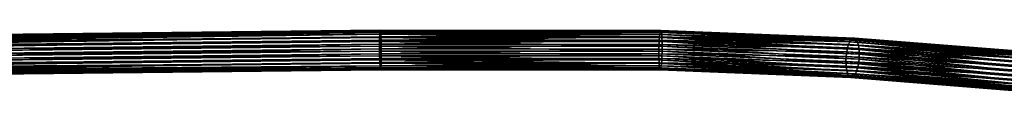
# Model space of a CAD drawing. Header units: centimetres. Extents: x 16 to 203, y -54 to -42.
# Tile 238 of 256: x 183.081 to 193.006, y -48.733 to -48.052. Entities that reach past the tile are written whole.
import ezdxf

# ---------------------------------------------------------------- set-up
doc = ezdxf.new("R2010")
doc.units = ezdxf.units.CM
doc.layers.add('679', color=7, linetype='Continuous', true_color=0x068706)

msp = doc.modelspace()

# ---------------------------------------------------------------- meshes
at = {"layer": '679', "color": 254, "true_color": 0xcad1ee}
mesh = msp.add_polyface(dxfattribs=at)
corners = [(177.1211, -48.1627, 2.4764), (177.1184, -48.1596, 2.5328), (186.7147, -48.0524, 3.0725), (182.6069, -48.4947, 2.8582), (186.7147, -48.4291, 3.1473), (177.1184, -48.5363, 2.6077), (177.1169, -48.5181, 2.6363), (186.7134, -48.4109, 3.1759), (177.1153, -48.4924, 2.6641), (186.712, -48.3852, 3.2038), (177.1138, -48.4585, 2.6886), (186.7106, -48.3513, 3.2283), (177.1126, -48.4168, 2.7066), (186.7095, -48.3096, 3.2463), (177.1118, -48.3694, 2.7149), (186.7088, -48.2622, 3.2545), (177.1115, -48.3199, 2.7113), (186.7085, -48.2127, 3.251), (177.1118, -48.2728, 2.6957), (186.7088, -48.1656, 3.2353), (177.1126, -48.2322, 2.6699), (186.7095, -48.125, 3.2096), (177.1138, -48.2005, 2.6374), (186.7106, -48.0933, 3.177), (177.1153, -48.1786, 2.6018), (186.712, -48.0714, 3.1414), (177.1169, -48.1655, 2.5662), (186.7134, -48.0583, 3.1058), (182.6069, -48.4947, 2.8582), (177.1238, -48.5581, 2.4979), (186.7196, -48.4509, 3.0375), (170.435, -48.6044, 2.3057), (186.7172, -48.0555, 3.016), (177.1238, -48.1814, 2.4231), (177.1211, -48.1627, 2.4764), (186.7196, -48.0742, 2.9627), (177.1254, -48.1996, 2.3945), (186.7209, -48.0924, 2.9341), (177.1269, -48.2253, 2.3667), (186.7223, -48.1181, 2.9062), (177.1284, -48.2592, 2.3421), (186.7237, -48.152, 2.8817), (177.1297, -48.3009, 2.3242), (186.7248, -48.1937, 2.8637), (177.1305, -48.3483, 2.3159), (186.7255, -48.2411, 2.8554), (177.1308, -48.3978, 2.3195), (186.7258, -48.2906, 2.859), (177.1305, -48.4449, 2.3351), (186.7255, -48.3377, 2.8746), (177.1297, -48.4855, 2.3608), (186.7248, -48.3783, 2.9004), (177.1284, -48.5172, 2.3934), (186.7237, -48.41, 2.933), (177.1269, -48.5391, 2.429), (186.7223, -48.432, 2.9686), (177.1254, -48.5522, 2.4646), (186.7209, -48.4451, 3.0041)]
mesh.append_faces([[corners[k] for k in face] for face in [(0, 1, 2), (3, 4, 5), (4, 6, 5), (6, 4, 7), (7, 8, 6), (8, 7, 9), (9, 10, 8), (10, 9, 11), (11, 12, 10), (12, 11, 13), (13, 14, 12), (14, 13, 15), (15, 16, 14), (16, 15, 17), (17, 18, 16), (18, 17, 19), (19, 20, 18), (20, 19, 21), (21, 22, 20), (22, 21, 23), (23, 24, 22), (24, 23, 25), (25, 26, 24), (26, 25, 27), (27, 1, 26), (1, 27, 2), (28, 29, 30), (31, 29, 28), (32, 33, 34), (35, 36, 33), (37, 38, 36), (39, 40, 38), (41, 42, 40), (43, 44, 42), (45, 46, 44), (47, 48, 46), (49, 50, 48), (51, 52, 50), (53, 54, 52), (55, 56, 54), (57, 29, 56)]], dxfattribs={"color": 254})
mesh = msp.add_polyface(dxfattribs=at)
corners = [(177.1211, -48.1627, 2.4764), (186.7147, -48.0524, 3.0725), (186.7172, -48.0555, 3.016), (186.7172, -48.4478, 3.094), (186.7147, -48.4291, 3.1473), (182.6069, -48.4947, 2.8582), (189.5403, -48.4492, 3.0873), (189.5449, -48.4304, 3.1404), (186.7134, -48.4109, 3.1759), (189.5475, -48.4123, 3.169), (186.712, -48.3852, 3.2038), (189.5502, -48.3866, 3.1968), (186.7106, -48.3513, 3.2283), (189.5527, -48.3527, 3.2212), (186.7095, -48.3096, 3.2463), (189.5548, -48.311, 3.2391), (186.7088, -48.2622, 3.2545), (189.5562, -48.2636, 3.2474), (186.7085, -48.2127, 3.251), (189.5567, -48.2142, 3.2438), (186.7088, -48.1656, 3.2353), (189.5562, -48.1671, 3.2282), (186.7095, -48.125, 3.2096), (189.5548, -48.1264, 3.2024), (186.7106, -48.0933, 3.177), (189.5527, -48.0947, 3.17), (186.712, -48.0714, 3.1414), (189.5502, -48.0728, 3.1344), (186.7134, -48.0583, 3.1058), (189.5475, -48.0596, 3.0989), (186.7172, -48.4478, 3.094), (186.7196, -48.4509, 3.0375), (189.5357, -48.4522, 3.031), (182.6069, -48.4947, 2.8582), (186.7172, -48.0555, 3.016), (186.7196, -48.0742, 2.9627), (177.1238, -48.1814, 2.4231), (189.5357, -48.0756, 2.9561), (186.7209, -48.0924, 2.9341), (189.5279, -48.1533, 2.8754), (186.7248, -48.1937, 2.8637), (186.7237, -48.152, 2.8817), (189.5258, -48.1949, 2.8575), (186.7255, -48.2411, 2.8554), (189.5243, -48.2423, 2.8492), (186.7258, -48.2906, 2.859), (189.5238, -48.2918, 2.8528), (186.7255, -48.3377, 2.8746), (189.5243, -48.3389, 2.8684), (186.7248, -48.3783, 2.9004), (189.5258, -48.3796, 2.8941), (186.7237, -48.41, 2.933), (189.5279, -48.4112, 2.9266), (186.7223, -48.432, 2.9686), (189.5304, -48.4332, 2.9622), (186.7209, -48.4451, 3.0041), (189.5331, -48.4463, 2.9977), (177.1254, -48.1996, 2.3945), (177.1269, -48.2253, 2.3667), (186.7223, -48.1181, 2.9062), (177.1284, -48.2592, 2.3421), (177.1297, -48.3009, 2.3242), (177.1305, -48.3483, 2.3159), (177.1308, -48.3978, 2.3195), (177.1305, -48.4449, 2.3351), (177.1297, -48.4855, 2.3608), (177.1284, -48.5172, 2.3934), (177.1269, -48.5391, 2.429), (177.1254, -48.5522, 2.4646), (177.1238, -48.5581, 2.4979)]
mesh.append_faces([[corners[k] for k in face] for face in [(0, 1, 2), (3, 4, 5), (6, 4, 3), (7, 8, 4), (9, 10, 8), (11, 12, 10), (13, 14, 12), (15, 16, 14), (17, 18, 16), (19, 20, 18), (21, 22, 20), (23, 24, 22), (25, 26, 24), (27, 28, 26), (29, 1, 28), (30, 31, 32), (33, 31, 30), (34, 35, 36), (37, 38, 35), (39, 40, 41), (42, 43, 40), (44, 45, 43), (46, 47, 45), (48, 49, 47), (50, 51, 49), (52, 53, 51), (54, 55, 53), (56, 31, 55), (57, 35, 38), (58, 38, 59), (60, 59, 41), (61, 41, 40), (62, 40, 43), (63, 43, 45), (64, 45, 47), (65, 47, 49), (66, 49, 51), (67, 51, 53), (68, 53, 55), (69, 55, 31)]], dxfattribs={"color": 254})
mesh = msp.add_polyface(dxfattribs=at)
corners = [(186.7172, -48.0555, 3.016), (189.5449, -48.0538, 3.0656), (189.5403, -48.0568, 3.0093), (186.7147, -48.0524, 3.0725), (189.5403, -48.4492, 3.0873), (189.5449, -48.4304, 3.1404), (186.7147, -48.4291, 3.1473), (191.0417, -48.5, 2.8314), (186.7134, -48.4109, 3.1759), (189.5475, -48.4123, 3.169), (186.712, -48.3852, 3.2038), (189.5502, -48.3866, 3.1968), (186.7106, -48.3513, 3.2283), (189.5527, -48.3527, 3.2212), (186.7095, -48.3096, 3.2463), (189.5548, -48.311, 3.2391), (186.7088, -48.2622, 3.2545), (189.5562, -48.2636, 3.2474), (186.7085, -48.2127, 3.251), (189.5567, -48.2142, 3.2438), (186.7088, -48.1656, 3.2353), (189.5562, -48.1671, 3.2282), (186.7095, -48.125, 3.2096), (189.5548, -48.1264, 3.2024), (186.7106, -48.0933, 3.177), (189.5527, -48.0947, 3.17), (186.712, -48.0714, 3.1414), (189.5502, -48.0728, 3.1344), (186.7134, -48.0583, 3.1058), (189.5475, -48.0596, 3.0989), (189.5403, -48.4492, 3.0873), (189.5357, -48.4522, 3.031), (191.0417, -48.5, 2.8314), (186.7172, -48.4478, 3.094), (189.5403, -48.0568, 3.0093), (186.7196, -48.0742, 2.9627), (186.7172, -48.0555, 3.016), (189.5357, -48.0756, 2.9561), (186.7209, -48.0924, 2.9341), (189.5331, -48.0937, 2.9276), (186.7223, -48.1181, 2.9062), (189.5304, -48.1194, 2.8998), (191.4265, -48.2297, 2.4908), (189.5258, -48.1949, 2.8575), (189.5279, -48.1533, 2.8754), (186.7237, -48.152, 2.8817), (186.7248, -48.1937, 2.8637), (191.4179, -48.2711, 2.4742), (189.5243, -48.2423, 2.8492), (191.4121, -48.3183, 2.4669), (189.5238, -48.2918, 2.8528), (186.7255, -48.2411, 2.8554), (186.7258, -48.2906, 2.859), (191.4101, -48.3677, 2.4708), (189.5243, -48.3389, 2.8684), (191.4121, -48.4149, 2.4861), (189.5258, -48.3796, 2.8941), (186.7255, -48.3377, 2.8746), (186.7248, -48.3783, 2.9004), (191.4179, -48.4557, 2.5109), (189.5279, -48.4112, 2.9266), (191.4265, -48.4876, 2.542), (189.5304, -48.4332, 2.9622), (186.7237, -48.41, 2.933), (186.7223, -48.432, 2.9686), (186.7209, -48.4451, 3.0041), (189.5331, -48.4463, 2.9977), (186.7196, -48.4509, 3.0375)]
mesh.append_faces([[corners[k] for k in face] for face in [(0, 1, 2), (0, 3, 1), (4, 5, 6), (7, 5, 4), (8, 5, 9), (10, 9, 11), (12, 11, 13), (14, 13, 15), (16, 15, 17), (18, 17, 19), (20, 19, 21), (22, 21, 23), (24, 23, 25), (26, 25, 27), (28, 27, 29), (3, 29, 1), (30, 31, 32), (33, 31, 30), (34, 35, 36), (34, 37, 35), (38, 37, 39), (39, 40, 38), (40, 39, 41), (42, 43, 44), (41, 45, 40), (45, 41, 44), (46, 44, 43), (47, 48, 43), (49, 50, 48), (51, 43, 48), (52, 48, 50), (53, 54, 50), (55, 56, 54), (57, 50, 54), (58, 54, 56), (59, 60, 56), (61, 62, 60), (63, 56, 60), (64, 60, 62), (65, 62, 66), (67, 66, 31)]], dxfattribs={"color": 254})
mesh = msp.add_polyface(dxfattribs=at)
corners = [(189.5403, -48.0568, 3.0093), (191.4956, -48.1324, 2.67), (191.4769, -48.1348, 2.6167), (189.5449, -48.0538, 3.0656), (191.0417, -48.5, 2.8314), (191.4956, -48.509, 2.7449), (189.5449, -48.4304, 3.1404), (189.5475, -48.4123, 3.169), (191.5062, -48.4912, 2.7717), (189.5502, -48.3866, 3.1968), (191.517, -48.4659, 2.7978), (189.5527, -48.3527, 3.2212), (191.5273, -48.4323, 2.8206), (189.5548, -48.311, 3.2391), (191.5359, -48.3909, 2.8372), (189.5562, -48.2636, 3.2474), (191.5417, -48.3437, 2.8445), (189.5567, -48.2142, 3.2438), (191.5438, -48.2943, 2.8406), (189.5562, -48.1671, 3.2282), (191.5417, -48.2471, 2.8253), (189.5548, -48.1264, 3.2024), (191.5359, -48.2063, 2.8005), (189.5527, -48.0947, 3.17), (191.5273, -48.1743, 2.7694), (189.5502, -48.0728, 3.1344), (191.517, -48.152, 2.7354), (189.5475, -48.0596, 3.0989), (191.5062, -48.1386, 2.7017), (191.0417, -48.5, 2.8314), (189.5357, -48.4522, 3.031), (191.4582, -48.5296, 2.6413), (191.4769, -48.1348, 2.6167), (189.5357, -48.0756, 2.9561), (189.5403, -48.0568, 3.0093), (191.4582, -48.153, 2.5665), (189.5331, -48.0937, 2.9276), (191.4476, -48.1707, 2.5396), (189.5304, -48.1194, 2.8998), (191.4368, -48.1961, 2.5136), (189.5279, -48.1533, 2.8754), (191.4265, -48.2297, 2.4908), (189.5258, -48.1949, 2.8575), (191.4179, -48.2711, 2.4742), (189.5243, -48.2423, 2.8492), (191.4121, -48.3183, 2.4669), (189.5238, -48.2918, 2.8528), (191.4101, -48.3677, 2.4708), (189.5243, -48.3389, 2.8684), (191.4121, -48.4149, 2.4861), (189.5258, -48.3796, 2.8941), (191.4179, -48.4557, 2.5109), (189.5279, -48.4112, 2.9266), (191.4265, -48.4876, 2.542), (189.5304, -48.4332, 2.9622), (191.4368, -48.51, 2.5759), (189.5331, -48.4463, 2.9977), (191.4476, -48.5234, 2.6097)]
mesh.append_faces([[corners[k] for k in face] for face in [(0, 1, 2), (0, 3, 1), (4, 5, 6), (5, 7, 6), (7, 5, 8), (8, 9, 7), (9, 8, 10), (10, 11, 9), (11, 10, 12), (12, 13, 11), (14, 15, 13), (16, 17, 15), (18, 19, 17), (20, 21, 19), (22, 23, 21), (24, 25, 23), (25, 24, 26), (26, 27, 25), (27, 26, 28), (28, 3, 27), (3, 28, 1), (29, 30, 31), (32, 33, 34), (32, 35, 33), (35, 36, 33), (36, 35, 37), (37, 38, 36), (38, 37, 39), (39, 40, 38), (40, 39, 41), (42, 41, 43), (44, 43, 45), (46, 45, 47), (48, 47, 49), (50, 49, 51), (52, 51, 53), (54, 53, 55), (55, 56, 54), (56, 55, 57), (57, 30, 56), (30, 57, 31)]], dxfattribs={"color": 254})
mesh = msp.add_polyface(dxfattribs=at)
corners = [(191.4769, -48.1348, 2.6167), (191.4956, -48.1324, 2.67), (193.2938, -48.2746, 1.9539), (192.3299, -48.594, 2.3581), (191.4956, -48.509, 2.7449), (191.0417, -48.5, 2.8314), (193.2938, -48.6513, 2.0287), (191.5062, -48.4912, 2.7717), (193.3047, -48.6335, 2.0554), (191.517, -48.4659, 2.7978), (193.3158, -48.6082, 2.0814), (191.5273, -48.4323, 2.8206), (193.3264, -48.5746, 2.1041), (191.5359, -48.3909, 2.8372), (193.3353, -48.5332, 2.1205), (191.5417, -48.3437, 2.8445), (193.3413, -48.486, 2.1278), (191.5438, -48.2943, 2.8406), (193.3434, -48.4366, 2.1239), (191.5417, -48.2471, 2.8253), (193.3413, -48.3895, 2.1086), (191.5359, -48.2063, 2.8005), (193.3353, -48.3486, 2.0839), (191.5273, -48.1743, 2.7694), (193.3264, -48.3167, 2.0528), (191.517, -48.152, 2.7354), (193.3158, -48.2943, 2.019), (191.5062, -48.1386, 2.7017), (193.3047, -48.2809, 1.9854), (189.5548, -48.311, 3.2391), (189.5562, -48.2636, 3.2474), (189.5567, -48.2142, 3.2438), (189.5562, -48.1671, 3.2282), (189.5548, -48.1264, 3.2024), (189.5527, -48.0947, 3.17), (193.021, -48.6505, 2.0736), (191.4582, -48.5296, 2.6413), (193.2551, -48.6718, 1.9256), (192.3299, -48.594, 2.3581), (191.0417, -48.5, 2.8314), (193.2744, -48.277, 1.9008), (191.4582, -48.153, 2.5665), (191.4769, -48.1348, 2.6167), (193.2551, -48.2951, 1.8508), (191.4476, -48.1707, 2.5396), (193.2442, -48.3129, 1.824), (191.4368, -48.1961, 2.5136), (193.2331, -48.3382, 1.7981), (191.4265, -48.2297, 2.4908), (193.2225, -48.3718, 1.7754), (191.4179, -48.2711, 2.4742), (193.2136, -48.4132, 1.7589), (191.4121, -48.3183, 2.4669), (193.2076, -48.4604, 1.7517), (191.4101, -48.3677, 2.4708), (193.2055, -48.5098, 1.7556), (191.4121, -48.4149, 2.4861), (193.2076, -48.557, 1.7708), (191.4179, -48.4557, 2.5109), (193.2136, -48.5978, 1.7956), (191.4265, -48.4876, 2.542), (193.2225, -48.6298, 1.8266), (191.4368, -48.51, 2.5759), (193.2331, -48.6521, 1.8604), (191.4476, -48.5234, 2.6097), (193.2442, -48.6656, 1.8941)]
mesh.append_faces([[corners[k] for k in face] for face in [(0, 1, 2), (3, 4, 5), (3, 6, 4), (6, 7, 4), (8, 9, 7), (10, 11, 9), (12, 13, 11), (14, 15, 13), (16, 17, 15), (18, 19, 17), (20, 21, 19), (22, 23, 21), (24, 25, 23), (26, 27, 25), (28, 1, 27), (29, 11, 13), (30, 13, 15), (31, 15, 17), (32, 17, 19), (33, 19, 21), (34, 21, 23), (35, 36, 37), (38, 36, 35), (39, 36, 38), (40, 41, 42), (43, 44, 41), (45, 46, 44), (47, 48, 46), (49, 50, 48), (51, 52, 50), (52, 51, 53), (53, 54, 52), (54, 53, 55), (55, 56, 54), (56, 55, 57), (57, 58, 56), (58, 57, 59), (59, 60, 58), (61, 62, 60), (63, 64, 62), (65, 36, 64)]], dxfattribs={"color": 254})
mesh = msp.add_polyface(dxfattribs=at)
corners = [(193.2744, -48.277, 1.9008), (193.2938, -48.2746, 1.9539), (194.4941, -48.341, 1.6201), (191.4769, -48.1348, 2.6167), (193.021, -48.6505, 2.0736), (193.2938, -48.6513, 2.0287), (192.3299, -48.594, 2.3581), (193.833, -48.7053, 1.7978), (194.4941, -48.7176, 1.6949), (193.3047, -48.6335, 2.0554), (191.5062, -48.4912, 2.7717), (191.517, -48.4659, 2.7978), (193.3158, -48.6082, 2.0814), (191.5273, -48.4323, 2.8206), (193.3264, -48.5746, 2.1041), (191.5359, -48.3909, 2.8372), (193.3353, -48.5332, 2.1205), (191.5417, -48.3437, 2.8445), (193.3413, -48.486, 2.1278), (191.5438, -48.2943, 2.8406), (193.3434, -48.4366, 2.1239), (191.5417, -48.2471, 2.8253), (193.3413, -48.3895, 2.1086), (191.5359, -48.2063, 2.8005), (193.3353, -48.3486, 2.0839), (191.5273, -48.1743, 2.7694), (193.3264, -48.3167, 2.0528), (191.517, -48.152, 2.7354), (193.3158, -48.2943, 2.019), (191.5062, -48.1386, 2.7017), (193.3047, -48.2809, 1.9854), (191.4956, -48.1324, 2.67), (193.021, -48.6505, 2.0736), (193.2551, -48.6718, 1.9256), (193.833, -48.7053, 1.7978), (193.2744, -48.277, 1.9008), (193.2551, -48.2951, 1.8508), (191.4582, -48.153, 2.5665), (194.4833, -48.3438, 1.5647), (194.4725, -48.3624, 1.5123), (193.2442, -48.3129, 1.824), (194.4663, -48.3804, 1.4843), (193.2331, -48.3382, 1.7981), (194.4601, -48.406, 1.457), (193.2225, -48.3718, 1.7754), (194.4541, -48.4398, 1.433), (193.2136, -48.4132, 1.7589), (194.4491, -48.4814, 1.4155), (193.2076, -48.4604, 1.7517), (194.4458, -48.5287, 1.4075), (193.2055, -48.5098, 1.7556), (191.4476, -48.1707, 2.5396), (191.4368, -48.1961, 2.5136), (191.4265, -48.2297, 2.4908), (191.4179, -48.2711, 2.4742), (194.4446, -48.5782, 1.4112), (193.2076, -48.557, 1.7708), (194.4458, -48.6253, 1.4267), (193.2136, -48.5978, 1.7956), (194.4491, -48.666, 1.4522), (193.2225, -48.6298, 1.8266), (194.4541, -48.6978, 1.4843), (193.2331, -48.6521, 1.8604), (194.4601, -48.7198, 1.5193), (193.2442, -48.6656, 1.8941), (194.4663, -48.7331, 1.5543), (191.4265, -48.4876, 2.542), (191.4368, -48.51, 2.5759), (191.4476, -48.5234, 2.6097), (191.4582, -48.5296, 2.6413)]
mesh.append_faces([[corners[k] for k in face] for face in [(0, 1, 2), (3, 1, 0), (4, 5, 6), (7, 5, 4), (8, 9, 5), (10, 5, 9), (11, 9, 12), (13, 12, 14), (15, 14, 16), (17, 16, 18), (19, 18, 20), (21, 20, 22), (23, 22, 24), (25, 24, 26), (27, 26, 28), (29, 28, 30), (31, 30, 1), (32, 33, 34), (35, 36, 37), (38, 36, 35), (39, 40, 36), (41, 42, 40), (43, 44, 42), (45, 46, 44), (47, 48, 46), (49, 50, 48), (51, 36, 40), (52, 40, 42), (53, 42, 44), (54, 44, 46), (55, 56, 50), (57, 58, 56), (59, 60, 58), (61, 62, 60), (63, 64, 62), (65, 33, 64), (66, 58, 60), (67, 60, 62), (68, 62, 64), (69, 64, 33)]], dxfattribs={"color": 254})

doc.saveas('drawing.dxf')
